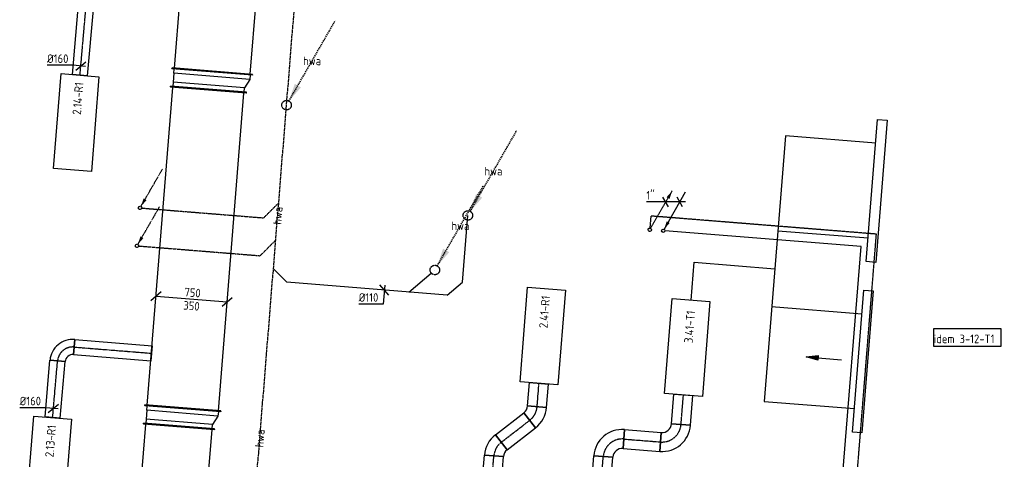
# Model space of a CAD drawing. Header units: millimetres. Extents: x -2745 to 52607, y -299 to 65129.
# Tile 33 of 40: x 5840 to 16194, y 49741 to 54365. Entities that reach past the tile are written whole.
import ezdxf
from ezdxf.enums import TextEntityAlignment as Align

# ---------------------------------------------------------------- set-up
doc = ezdxf.new("R2010")
doc.units = ezdxf.units.MM
for name, pattern in [('2322102', [45, 5, -2, 5, -2, 5, -2, 5, -2, 5, -2, 5, -5]), ('2322102_a', [19.5, 3, -2, 5, -2, 3, -4.5]), ('2322107', [2000, 1000, 1000]), ('2322107_a', [2000, 1000, 1000]), ('2322108', [7, 5, -2]), ('2322108_a', [7, 5, -2]), ('2322121', [2000, 1000, 1000]), ('2322122', [47, 40, -7]), ('2322122_a', [19.5, 12.5, -7]), ('CENTER2', [28.575, 19.05, -3.175, 3.175, -3.175])]:
    doc.linetypes.add(name, pattern=pattern)
for name, color, linetype in [('WL521---', 4, '2322122'), ('WL524---', 4, '2322121'), ('WL561---_AANVOER', 1, '2322107'), ('WL561---_RETOUR', 5, '2322108'), ('WL5627--', 4, '2322102'), ('WL570---_APP', 2, 'Continuous'), ('WL570---_RETOUR_D', 4, 'Continuous'), ('WL570---_RETOUR_HL', 1, 'CENTER2'), ('WL570---_TOEVOER', 3, 'Continuous'), ('WL570---_TOEVOER_D', 3, 'Continuous'), ('WL570---_TOEVOER_HL', 1, 'CENTER2'), ('WL570---_TOEVOER_RST', 3, 'Continuous'), ('WM524---', 1, 'Continuous'), ('WM561---_RETOUR', 1, 'Continuous'), ('WM570---', 1, 'Continuous'), ('WM570---_RETOUR', 1, 'Continuous'), ('WM570---_TOEVOER', 1, 'Continuous')]:
    doc.layers.add(name, color=color, linetype=linetype)
doc.styles.add('STABICAD-018', font='ISOCP.SHX', dxfattribs={"height": 90})
doc.styles.add('STABICAD-025', font='ISOCP.SHX', dxfattribs={"height": 125})

# ---------------------------------------------------------------- blocks, each defined once
blk = doc.blocks.new('*U689')
at = {"color": 0, "linetype": 'Continuous'}
for p, q in [((0, 375, -3025), (5, 375, -3025)), ((0, -375, -3025), (0, 375, -3025)), ((5, -375, -3025), (5, 375, -3025)), ((5, 350, -3025), (2334, 350, -3025)), ((2339, 375, -3025), (2334, 375, -3025)), ((2334, -375, -3025), (2334, 375, -3025)), ((2339, -375, -3025), (2339, 375, -3025)), ((0, -375, -3025), (5, -375, -3025)), ((5, -350, -3025), (2334, -350, -3025)), ((2339, -375, -3025), (2334, -375, -3025))]:
    blk.add_line(p, q, dxfattribs=at)
at = {"layer": 'WM570---_RETOUR', "color": 2, "style": 'STABICAD-025'}
for tag in ['SECTIONCODE', 'CODE', 'POSITIONCODE']:
    blk.add_attdef(tag, (7328, 47755, 3025), '', height=1.8, dxfattribs=at)
blk = doc.blocks.new('*U690')
at = {"color": 0, "linetype": 'Continuous'}
for p, q in [((-50, 375, -3025), (-45, 375, -3025)), ((-50, -375, -3025), (-50, 375, -3025)), ((-45, -375, -3025), (-45, 375, -3025)), ((0, 350, -3025), (-45, 350, -3025)), ((93, 350, -3025), (0, 350, -3025)), ((0, -350, -3025), (0, 350, -3025)), ((93, 350, -3025), (138, 350, -3025)), ((93, -400, -3025), (93, 350, -3025)), ((143, 375, -3025), (138, 375, -3025)), ((138, -425, -3025), (138, 375, -3025)), ((143, -425, -3025), (143, 375, -3025)), ((-50, -375, -3025), (-45, -375, -3025)), ((-45, -350, -3025), (0, -350, -3025)), ((93, -400, -3025), (0, -350, -3025)), ((138, -400, -3025), (93, -400, -3025)), ((143, -425, -3025), (138, -425, -3025))]:
    blk.add_line(p, q, dxfattribs=at)
at = {"layer": 'WM570---_RETOUR', "color": 2}
for tag, p, style in [('CODE', (7520, 50236, 3025), 'STABICAD-018'), ('POSITIONCODE', (7520, 50136, 3025), 'STABICAD-025'), ('SECTIONCODE', (7520, 50136, 3025), 'STABICAD-025')]:
    blk.add_attdef(tag, p, '', height=1.8, dxfattribs=dict(at, style=style))
blk = doc.blocks.new('*U691')
at = {"color": 0, "linetype": 'Continuous'}
for p, q in [((0, 400, -3025), (5, 400, -3025)), ((0, -400, -3025), (0, 400, -3025)), ((5, -400, -3025), (5, 400, -3025)), ((5, 375, -3025), (3357, 375, -3025)), ((3362, 400, -3025), (3357, 400, -3025)), ((3357, -400, -3025), (3357, 400, -3025)), ((3362, -400, -3025), (3362, 400, -3025)), ((0, -400, -3025), (5, -400, -3025)), ((5, -375, -3025), (3357, -375, -3025)), ((3362, -400, -3025), (3357, -400, -3025))]:
    blk.add_line(p, q, dxfattribs=at)
at = {"layer": 'WM570---_RETOUR', "color": 2, "style": 'STABICAD-025'}
for tag in ['CODE', 'POSITIONCODE', 'SECTIONCODE']:
    blk.add_attdef(tag, (7556, 50277, 3025), '', height=1.8, dxfattribs=at)
blk = doc.blocks.new('*U692')
at = {"color": 0, "linetype": 'Continuous'}
for p, q in [((-50, 400, -3025), (-45, 400, -3025)), ((-50, -400, -3025), (-50, 400, -3025)), ((-45, -400, -3025), (-45, 400, -3025)), ((0, 375, -3025), (-45, 375, -3025)), ((93, 375, -3025), (0, 375, -3025)), ((0, -375, -3025), (0, 375, -3025)), ((93, 375, -3025), (138, 375, -3025)), ((93, -425, -3025), (93, 375, -3025)), ((143, 400, -3025), (138, 400, -3025)), ((138, -450, -3025), (138, 400, -3025)), ((143, -450, -3025), (143, 400, -3025)), ((-50, -400, -3025), (-45, -400, -3025)), ((-45, -375, -3025), (0, -375, -3025)), ((93, -425, -3025), (0, -375, -3025)), ((138, -425, -3025), (93, -425, -3025)), ((143, -450, -3025), (138, -450, -3025))]:
    blk.add_line(p, q, dxfattribs=at)
at = {"layer": 'WM570---_RETOUR', "color": 2}
for tag, p, style in [('CODE', (7829, 53778, 3025), 'STABICAD-018'), ('POSITIONCODE', (7829, 53678, 3025), 'STABICAD-025'), ('SECTIONCODE', (7829, 53678, 3025), 'STABICAD-025')]:
    blk.add_attdef(tag, p, '', height=1.8, dxfattribs=dict(at, style=style))
blk = doc.blocks.new('*U693')
at = {"color": 0, "linetype": 'Continuous'}
for p, q in [((0, 425, -3025), (5, 425, -3025)), ((0, -425, -3025), (0, 425, -3025)), ((5, -425, -3025), (5, 425, -3025)), ((1825, 425, -3025), (1820, 425, -3025)), ((1820, -425, -3025), (1820, 425, -3025)), ((1825, -425, -3025), (1825, 425, -3025)), ((5, 400, -3025), (1820, 400, -3025)), ((5, -400, -3025), (1820, -400, -3025)), ((0, -425, -3025), (5, -425, -3025)), ((1825, -425, -3025), (1820, -425, -3025))]:
    blk.add_line(p, q, dxfattribs=at)
at = {"layer": 'WM570---_RETOUR', "color": 2, "style": 'STABICAD-025'}
for tag in ['CODE', 'POSITIONCODE', 'SECTIONCODE']:
    blk.add_attdef(tag, (7865, 53819, 3025), '', height=1.8, dxfattribs=at)
blk = doc.blocks.new('*U712')
at = {"color": 0, "linetype": 'Continuous'}
for p, q in [((0, 80, -2975), (598, 80, -2975)), ((0, -80, -2975), (0, 80, -2975)), ((598, 80, -2975), (598, -80, -2975)), ((0, -80, -2975), (598, -80, -2975))]:
    blk.add_line(p, q, dxfattribs=at)
at = {"layer": 'WL570---_RETOUR_HL', "linetype": 'CENTER2'}
blk.add_line((0, 0, -2975), (598, 0, -2975), dxfattribs=at)
at = {"layer": 'WM570---_RETOUR', "color": 2, "style": 'STABICAD-018'}
for tag, p in [('POSITIONCODE', (6068, 50540, 2975)), ('SECTIONCODE', (6068, 50540, 2975)), ('CODE', (6187, 50180, 2975))]:
    blk.add_attdef(tag, p, '', height=1.8, dxfattribs=at)
blk = doc.blocks.new('*U713')
at = {"color": 0, "linetype": 'Continuous'}
for p, q in [((-80, 7, -2975), (-355, 7, -2975)), ((50, -4, -2975), (-80, 7, -2975)), ((-54, -45, -2975), (54, 45, -2975))]:
    blk.add_line(p, q, dxfattribs=at)
at = {"color": 0, "linetype": 'Continuous', "style": 'STABICAD-018'}
blk.add_text('%%c160', height=90, dxfattribs=at).set_placement((-355, 32, -2975))
at = {"layer": 'WM570---_RETOUR', "color": 2, "style": 'STABICAD-018'}
blk.add_attdef('CODE', (6195, 50277, 2975), '', height=1.8, dxfattribs=at)
blk = doc.blocks.new('*U710')
at = {"color": 0, "linetype": 'Continuous'}
for p, q in [((-160, -80, -2975), (-160, 80, -2975)), ((80, -160, -2975), (-80, -160, -2975)), ((-76, -160, -2975), (-76, -161, -2975)), ((0, -160, -2975), (-76, -160, -2975))]:
    blk.add_line(p, q, dxfattribs=at)
for radius, start in [(240, 0), (80, 360)]:
    blk.add_arc((-160, -160, -2975), radius, start, 90, dxfattribs=at)
at = {"layer": 'WL570---_RETOUR_HL', "linetype": 'CENTER2'}
blk.add_arc((-160, -160, -2975), 160, 360, 90, dxfattribs=at)
at = {"layer": 'WM570---_RETOUR', "color": 2, "style": 'STABICAD-025'}
for tag in ['CODE', 'POSITIONCODE', 'SECTIONCODE']:
    blk.add_attdef(tag, (6253, 50936, 2975), '', height=1.8, dxfattribs=at)
blk = doc.blocks.new('*U711')
at = {"color": 0, "linetype": 'Continuous'}
for p, q in [((0, 80, -2975), (817, 80, -2975)), ((0, -80, -2975), (0, 80, -2975)), ((817, 80, -2975), (817, -80, -2975)), ((0, -80, -2975), (817, -80, -2975))]:
    blk.add_line(p, q, dxfattribs=at)
at = {"layer": 'WL570---_RETOUR_HL', "linetype": 'CENTER2'}
blk.add_line((0, 0, -2975), (817, 0, -2975), dxfattribs=at)
at = {"layer": 'WM570---_RETOUR', "color": 2, "style": 'STABICAD-025'}
for tag in ['CODE', 'POSITIONCODE', 'SECTIONCODE']:
    blk.add_attdef(tag, (6412, 50922, 2975), '', height=1.8, dxfattribs=at)
blk = doc.blocks.new('*U716')
at = {"color": 0, "linetype": 'Continuous'}
for p, q in [((0, 80, -2975), (702, 80, -2975)), ((0, -80, -2975), (0, 80, -2975)), ((702, 80, -2975), (702, -80, -2975)), ((0, -80, -2975), (702, -80, -2975))]:
    blk.add_line(p, q, dxfattribs=at)
at = {"layer": 'WL570---_RETOUR_HL', "linetype": 'CENTER2'}
blk.add_line((0, 0, -2975), (702, 0, -2975), dxfattribs=at)
at = {"layer": 'WM570---_RETOUR', "color": 2, "style": 'STABICAD-018'}
for tag, p in [('POSITIONCODE', (6356, 54141, 2975)), ('SECTIONCODE', (6356, 54141, 2975)), ('CODE', (6475, 53781, 2975))]:
    blk.add_attdef(tag, p, '', height=1.8, dxfattribs=at)
blk = doc.blocks.new('*U717')
at = {"color": 0, "linetype": 'Continuous'}
for p, q in [((-80, 7, -2975), (-355, 7, -2975)), ((50, -4, -2975), (-80, 7, -2975)), ((-54, -45, -2975), (54, 45, -2975))]:
    blk.add_line(p, q, dxfattribs=at)
at = {"color": 0, "linetype": 'Continuous', "style": 'STABICAD-018'}
blk.add_text('%%c160', height=90, dxfattribs=at).set_placement((-355, 32, -2975))
at = {"layer": 'WM570---_RETOUR', "color": 2, "style": 'STABICAD-018'}
blk.add_attdef('CODE', (6483, 53878, 2975), '', height=1.8, dxfattribs=at)
blk = doc.blocks.new('*U744')
at = {"color": 0, "linetype": 'Continuous'}
for p, q in [((-320, 76, -3025), (-428, -16, -3025)), ((374, -30, -3025), (-374, 30, -3025)), ((428, 16, -3025), (320, -76, -3025))]:
    blk.add_line(p, q, dxfattribs=at)
at = {"color": 0, "linetype": 'Continuous', "style": 'STABICAD-018'}
for s, p in [('750', (-79, 31, -3025)), ('350', (-90, -108, -3025))]:
    blk.add_text(s, height=90, rotation=355.41, dxfattribs=at).set_placement(p)
at = {"layer": 'WM570---_RETOUR', "color": 2, "style": 'STABICAD-025'}
blk.add_attdef('CODE', (7648, 51425, 3025), '', height=1.8, dxfattribs=at)
blk = doc.blocks.new('*U907')
at = {"linetype": '2322122'}
blk.add_hatch(color=2, dxfattribs=at).paths.add_polyline_path([(25, 43), (86, 224), (151, 187)], flags=0)
at = {"color": 2, "linetype": '2322122_a'}
blk.add_line((25, 43, 3000), (512, 888, 3000), dxfattribs=at)
at = {"color": 0, "linetype": '2322122'}
blk.add_line((0, 0), (0, 0, 3000), dxfattribs=at)
blk.add_circle((0, 0, 3000), 50, dxfattribs=at)
at = {"color": 2, "linetype": '2322122'}
blk.add_circle((0, 0, 3000), 50, dxfattribs=at)
at = {"layer": 'WM570---_RETOUR', "color": 2, "style": 'STABICAD-018'}
for tag, p in [('POSITIONCODE', (8647, 53616, 1499)), ('SECTIONCODE', (8647, 53616, 1499)), ('CODE', (8647, 53566)), ('FLOORCODE', (8697, 53466))]:
    blk.add_attdef(tag, p, '', height=1.8, dxfattribs=at)
blk = doc.blocks.new('*U905')
at = {"linetype": '2322122'}
blk.add_hatch(color=2, dxfattribs=at).paths.add_polyline_path([(25, 43), (86, 224), (151, 187)], flags=0)
at = {"color": 2, "linetype": '2322122_a'}
blk.add_line((25, 43, 3000), (512, 888, 3000), dxfattribs=at)
at = {"color": 0, "linetype": '2322122'}
blk.add_line((0, 0), (0, 0, 3000), dxfattribs=at)
blk.add_circle((0, 0, 3000), 50, dxfattribs=at)
at = {"color": 2, "linetype": '2322122'}
blk.add_circle((0, 0, 3000), 50, dxfattribs=at)
at = {"layer": 'WM570---_RETOUR', "color": 2, "style": 'STABICAD-018'}
for tag, p in [('POSITIONCODE', (7865, 43875, 1499)), ('SECTIONCODE', (7865, 43875, 1499)), ('CODE', (7865, 43825)), ('FLOORCODE', (7915, 43725))]:
    blk.add_attdef(tag, p, '', height=1.8, dxfattribs=at)
blk = doc.blocks.new('*U909')
at = {"linetype": '2322122'}
blk.add_hatch(color=2, dxfattribs=at).paths.add_polyline_path([(25, 43), (86, 224), (151, 187)], flags=0)
at = {"color": 2, "linetype": '2322122_a'}
blk.add_line((25, 43, 3000), (512, 888, 3000), dxfattribs=at)
at = {"color": 0, "linetype": '2322122'}
blk.add_line((0, 0), (0, 0, 3000), dxfattribs=at)
blk.add_circle((0, 0, 3000), 50, dxfattribs=at)
at = {"color": 2, "linetype": '2322122'}
blk.add_circle((0, 0, 3000), 50, dxfattribs=at)
at = {"layer": 'WM570---_RETOUR', "color": 2, "style": 'STABICAD-018'}
for tag, p in [('POSITIONCODE', (10206, 51882, 1499)), ('SECTIONCODE', (10206, 51882, 1499)), ('CODE', (10206, 51832)), ('FLOORCODE', (10256, 51732))]:
    blk.add_attdef(tag, p, '', height=1.8, dxfattribs=at)
blk = doc.blocks.new('*U910')
at = {"color": 0, "linetype": 'Continuous'}
for p, q in [((46, -54), (-46, 54)), ((4, 50), (-12, -148)), ((-12, -148), (-269, -148))]:
    blk.add_line(p, q, dxfattribs=at)
at = {"color": 0, "linetype": 'Continuous', "style": 'STABICAD-018'}
blk.add_text('%%c110', height=90, dxfattribs=at).set_placement((-269, -123))
at = {"layer": 'WM570---_RETOUR', "color": 2, "style": 'STABICAD-025'}
blk.add_attdef('CODE', (9674, 51521), '', height=1.8, dxfattribs=at)
blk = doc.blocks.new('*U912')
at = {"linetype": '2322102'}
blk.add_hatch(color=2, dxfattribs=at).paths.add_polyline_path([(9, 15), (37, 100), (68, 82)], flags=0)
at = {"color": 2, "linetype": '2322102_a'}
blk.add_line((9, 15, 3000), (236, 409, 3000), dxfattribs=at)
at = {"color": 0, "linetype": '2322102'}
blk.add_line((0, 0), (0, 0, 3000), dxfattribs=at)
at = {"color": 2, "linetype": '2322102'}
blk.add_circle((0, 0, 3000), 17.5, dxfattribs=at)
at = {"layer": 'WM570---_RETOUR', "color": 2}
for tag, p, style in [('POSITIONCODE', (7074, 52136, 1499), 'STABICAD-025'), ('SECTIONCODE', (7074, 52136, 1499), 'STABICAD-025'), ('CODE', (7074, 52086), 'STABICAD-018'), ('FLOORCODE', (7124, 51986), 'STABICAD-018')]:
    blk.add_attdef(tag, p, '', height=1.2, dxfattribs=dict(at, style=style))
blk = doc.blocks.new('*U911')
at = {"linetype": '2322102'}
blk.add_hatch(color=2, dxfattribs=at).paths.add_polyline_path([(9, 15), (37, 100), (68, 82)], flags=0)
at = {"color": 2, "linetype": '2322102_a'}
blk.add_line((9, 15, 3000), (236, 409, 3000), dxfattribs=at)
at = {"color": 0, "linetype": '2322102'}
blk.add_line((0, 0), (0, 0, 3000), dxfattribs=at)
at = {"color": 2, "linetype": '2322102'}
blk.add_circle((0, 0, 3000), 17.5, dxfattribs=at)
at = {"layer": 'WM570---_RETOUR', "color": 2}
for tag, p, style in [('POSITIONCODE', (7106, 52535, 1499), 'STABICAD-025'), ('SECTIONCODE', (7106, 52535, 1499), 'STABICAD-025'), ('CODE', (7106, 52485), 'STABICAD-018'), ('FLOORCODE', (7156, 52385), 'STABICAD-018')]:
    blk.add_attdef(tag, p, '', height=1.2, dxfattribs=dict(at, style=style))
blk = doc.blocks.new('*U961')
at = {"color": 0, "linetype": 'Continuous'}
for p, q in [((0, 100, -3025), (2648, 100, -3025)), ((0, -100, -3025), (0, 100, -3025)), ((2648, 100, -3025), (2648, -100, -3025)), ((0, -100, -3025), (2648, -100, -3025))]:
    blk.add_line(p, q, dxfattribs=at)
at = {"layer": 'WL570---_TOEVOER_HL', "linetype": 'CENTER2'}
blk.add_line((0, 0, -3025), (2648, 0, -3025), dxfattribs=at)
at = {"layer": 'WM570---_RETOUR', "color": 2, "style": 'STABICAD-025'}
for tag in ['CODE', 'POSITIONCODE', 'SECTIONCODE']:
    blk.add_attdef(tag, (11766, 47132, 3025), '', height=1.8, dxfattribs=at)
blk = doc.blocks.new('*U960')
at = {"color": 0, "linetype": 'Continuous'}
for p, q in [((-200, -100, -3025), (-200, 100, -3025)), ((100, -200, -3025), (-100, -200, -3025))]:
    blk.add_line(p, q, dxfattribs=at)
for radius in [300, 100]:
    blk.add_arc((-200, -200, -3025), radius, 0, 90, dxfattribs=at)
at = {"layer": 'WL570---_TOEVOER_HL', "linetype": 'CENTER2'}
blk.add_arc((-200, -200, -3025), 200, 360, 90, dxfattribs=at)
at = {"layer": 'WM570---_RETOUR', "color": 2, "style": 'STABICAD-025'}
for tag in ['CODE', 'SECTIONCODE', 'POSITIONCODE']:
    blk.add_attdef(tag, (11993, 49971, 3025), '', height=1.8, dxfattribs=at)
blk = doc.blocks.new('*U964')
at = {"color": 0, "linetype": 'Continuous'}
for p, q in [((0, 100, -3025), (388, 100, -3025)), ((0, -100, -3025), (0, 100, -3025)), ((388, 100, -3025), (388, -100, -3025)), ((0, -100, -3025), (388, -100, -3025))]:
    blk.add_line(p, q, dxfattribs=at)
at = {"layer": 'WL570---_TOEVOER_HL', "linetype": 'CENTER2'}
blk.add_line((0, 0, -3025), (388, 0, -3025), dxfattribs=at)
at = {"layer": 'WM570---_RETOUR', "color": 2, "style": 'STABICAD-025'}
for tag in ['CODE', 'POSITIONCODE', 'SECTIONCODE']:
    blk.add_attdef(tag, (12193, 49955, 3025), '', height=1.8, dxfattribs=at)
blk = doc.blocks.new('*U962')
at = {"color": 0, "linetype": 'Continuous'}
for p, q in [((-100, 200, -3025), (100, 200, -3025)), ((-95, 200, -3025), (-95, 200, -3025)), ((-95, 200, -3025), (0, 200, -3025)), ((-200, -100, -3025), (-200, 100, -3025))]:
    blk.add_line(p, q, dxfattribs=at)
for radius in [100, 300]:
    blk.add_arc((-200, 200, -3025), radius, 270, 360, dxfattribs=at)
at = {"layer": 'WL570---_TOEVOER_HL', "linetype": 'CENTER2'}
blk.add_arc((-200, 200, -3025), 200, 270, 0, dxfattribs=at)
at = {"layer": 'WM570---_RETOUR', "color": 2, "style": 'STABICAD-025'}
for tag in ['CODE', 'POSITIONCODE', 'SECTIONCODE']:
    blk.add_attdef(tag, (12779, 49908, 3025), '', height=1.8, dxfattribs=at)
blk = doc.blocks.new('*U963')
at = {"color": 0, "linetype": 'Continuous'}
for p, q in [((0, 100, -3025), (313, 100, -3025)), ((0, -100, -3025), (0, 100, -3025)), ((313, 100, -3025), (313, -100, -3025)), ((0, -100, -3025), (313, -100, -3025))]:
    blk.add_line(p, q, dxfattribs=at)
at = {"layer": 'WL570---_TOEVOER_HL', "linetype": 'CENTER2'}
blk.add_line((0, 0, -3025), (313, 0, -3025), dxfattribs=at)
at = {"layer": 'WM570---_RETOUR', "color": 2, "style": 'STABICAD-025'}
for tag in ['CODE', 'POSITIONCODE', 'SECTIONCODE']:
    blk.add_attdef(tag, (12795, 50107, 3025), '', height=1.8, dxfattribs=at)
blk = doc.blocks.new('*U999')
at = {"color": 0, "linetype": 'Continuous'}
for p, q in [((0, 100, -3025), (2612, 100, -3025)), ((0, -100, -3025), (0, 100, -3025)), ((2612, 100, -3025), (2612, -100, -3025)), ((0, -100, -3025), (2612, -100, -3025))]:
    blk.add_line(p, q, dxfattribs=at)
at = {"layer": 'WL570---_RETOUR_HL', "linetype": 'CENTER2'}
blk.add_line((0, 0, -3025), (2612, 0, -3025), dxfattribs=at)
at = {"layer": 'WM570---_RETOUR', "color": 2, "style": 'STABICAD-025'}
for tag in ['CODE', 'POSITIONCODE', 'SECTIONCODE']:
    blk.add_attdef(tag, (10618, 47174, 3025), '', height=1.8, dxfattribs=at)
blk = doc.blocks.new('*U996')
at = {"color": 0, "linetype": 'Continuous'}
for p, q in [((-89, -100, -3025), (-89, 100, -3025)), ((134, 2, -3025), (-15, -133, -3025))]:
    blk.add_line(p, q, dxfattribs=at)
for radius in [300, 100]:
    blk.add_arc((-89, -200, -3025), radius, 42.2269, 90, dxfattribs=at)
at = {"layer": 'WL570---_RETOUR_HL', "linetype": 'CENTER2'}
blk.add_arc((-89, -200, -3025), 200, 42.2269, 90, dxfattribs=at)
at = {"layer": 'WM570---_RETOUR', "color": 2, "style": 'STABICAD-025'}
for tag in ['CODE', 'POSITIONCODE', 'SECTIONCODE']:
    blk.add_attdef(tag, (10834, 49866, 3025), '', height=1.8, dxfattribs=at)
blk = doc.blocks.new('*U1023')
at = {"color": 0, "linetype": 'Continuous'}
for p, q in [((0, 100, -3025), (379, 100, -3025)), ((0, -100, -3025), (0, 100, -3025)), ((379, 100, -3025), (379, -100, -3025)), ((0, -100, -3025), (379, -100, -3025))]:
    blk.add_line(p, q, dxfattribs=at)
at = {"layer": 'WL570---_RETOUR_HL', "linetype": 'CENTER2'}
blk.add_line((0, 0, -3025), (379, 0, -3025), dxfattribs=at)
at = {"layer": 'WL570---_TOEVOER_RST', "color": 2, "style": 'STABICAD-025'}
for tag in ['CODE', 'POSITIONCODE', 'SECTIONCODE']:
    blk.add_attdef(tag, (10904, 49920, 3025), '', height=1.8, dxfattribs=at)
blk = doc.blocks.new('*U1024')
at = {"color": 0, "linetype": 'Continuous'}
for p, q in [((0, 100, -3025), (247, 100, -3025)), ((0, -100, -3025), (0, 100, -3025)), ((247, 100, -3025), (247, -100, -3025)), ((0, -100, -3025), (247, -100, -3025))]:
    blk.add_line(p, q, dxfattribs=at)
at = {"layer": 'WL570---_RETOUR_HL', "linetype": 'CENTER2'}
blk.add_line((0, 0, -3025), (247, 0, -3025), dxfattribs=at)
at = {"layer": 'WL570---_TOEVOER_RST', "color": 2, "style": 'STABICAD-025'}
for tag in ['CODE', 'POSITIONCODE', 'SECTIONCODE']:
    blk.add_attdef(tag, (11282, 50294, 3025), '', height=1.8, dxfattribs=at)
blk = doc.blocks.new('*U1019')
at = {"linetype": '2322108'}
blk.add_hatch(color=2, dxfattribs=at).paths.add_polyline_path([(236, 409), (208, 325), (177, 342)], flags=0)
at = {"color": 2, "linetype": '2322108_a'}
blk.add_line((236, 409, 3000), (9, 15, 3000), dxfattribs=at)
at = {"color": 0, "linetype": '2322108'}
blk.add_line((0, 0), (0, 0, 3000), dxfattribs=at)
at = {"color": 2, "linetype": '2322108'}
blk.add_circle((0, 0, 3000), 17.5, dxfattribs=at)
at = {"layer": 'WM570---_RETOUR', "color": 2}
for tag, p, style in [('POSITIONCODE', (12466, 52306, 1499), 'STABICAD-025'), ('SECTIONCODE', (12466, 52306, 1499), 'STABICAD-025'), ('CODE', (12466, 52256), 'STABICAD-018'), ('FLOORCODE', (12516, 52156), 'STABICAD-018')]:
    blk.add_attdef(tag, p, '', height=1.2, dxfattribs=dict(at, style=style))
blk = doc.blocks.new('*U1020')
at = {"linetype": '2322107'}
blk.add_hatch(color=2, dxfattribs=at).paths.add_polyline_path([(9, 15), (37, 100), (68, 82)], flags=0)
at = {"color": 2, "linetype": '2322107_a'}
blk.add_line((9, 15, 3000), (236, 409, 3000), dxfattribs=at)
at = {"color": 0, "linetype": '2322107'}
blk.add_line((0, 0), (0, 0, 3000), dxfattribs=at)
at = {"color": 2, "linetype": '2322107'}
blk.add_circle((0, 0, 3000), 17.5, dxfattribs=at)
at = {"layer": 'WM570---_RETOUR', "color": 2}
for tag, p, style in [('POSITIONCODE', (12607, 52295, 1499), 'STABICAD-025'), ('SECTIONCODE', (12607, 52295, 1499), 'STABICAD-025'), ('CODE', (12607, 52245), 'STABICAD-018'), ('FLOORCODE', (12657, 52145), 'STABICAD-018')]:
    blk.add_attdef(tag, p, '', height=1.2, dxfattribs=dict(at, style=style))
blk = doc.blocks.new('*U1021')
at = {"color": 0, "linetype": 'Continuous'}
for p, q in [((-221, 0), (-352, 0)), ((58, 0), (-221, 0)), ((-119, -50), (-177, 50)), ((29, -50), (-29, 50))]:
    blk.add_line(p, q, dxfattribs=at)
at = {"color": 0, "linetype": 'Continuous', "style": 'STABICAD-018'}
blk.add_text("1''", height=90, dxfattribs=at).set_placement((-352, 25))
at = {"layer": 'WM570---_RETOUR', "color": 2, "style": 'STABICAD-025'}
blk.add_attdef('CODE', (12782, 52447, 3000), '', height=1.2, dxfattribs=at)
blk = doc.blocks.new('DM_SYM002')
at = {"color": 0, "linetype": 'Continuous'}
for p, q in [((0, 0), (-7.5, 0)), ((-2.5, -0.5), (-2.5, 0.5)), ((-2.5, 0.5), (0, 0)), ((0, 0), (-2.5, -0.5))]:
    blk.add_line(p, q, dxfattribs=at)
blk.add_solid([(-2.5, 0.5), (-2.5, -0.5), (0, 0)], dxfattribs=at)
blk = doc.blocks.new('*U1025')
at = {"color": 0, "linetype": 'Continuous'}
for p, q in [((-89, -100, -3025), (-89, 100, -3025)), ((134, 2, -3025), (-14, -133, -3025))]:
    blk.add_line(p, q, dxfattribs=at)
for radius in [300, 100]:
    blk.add_arc((-89, -200, -3025), radius, 42.2396, 90, dxfattribs=at)
at = {"layer": 'WL570---_RETOUR_HL', "linetype": 'CENTER2'}
blk.add_arc((-89, -200, -3025), 200, 42.2396, 90, dxfattribs=at)
at = {"layer": 'WL570---_TOEVOER_RST', "color": 2, "style": 'STABICAD-025'}
for tag in ['CODE', 'POSITIONCODE', 'SECTIONCODE']:
    blk.add_attdef(tag, (11274, 50206, 3025), '', height=1.8, dxfattribs=at)

msp = doc.modelspace()

# ---------------------------------------------------------------- linework, layer by layer
at = {"layer": 'WL521---', "linetype": '2322122'}
msp.add_line((7869.1, 43774.5), (8862, 56148.9), dxfattribs=at)
at = {"layer": 'WL524---', "linetype": '2322121'}
for p, q in [((10496.5, 51605.9), (10553.1, 52306.2)), ((8647.8, 51603.7), (8508.5, 51743)), ((9934.1, 51500.5), (10168, 51699.7)), ((10334.9, 51468.4), (8647.8, 51603.7)), ((10334.9, 51468.4), (10496.5, 51605.9))]:
    msp.add_line(p, q, dxfattribs=at)
at = {"layer": 'WL561---_AANVOER', "linetype": '2322107'}
for p, q in [((14688.4, 51977.8), (12624.8, 52143.4)), ((12695.5, 27139.1), (14688.4, 51977.8))]:
    msp.add_line(p, q, dxfattribs=at)
at = {"layer": 'WL561---_RETOUR', "linetype": '2322108'}
for p, q in [((12477.2, 52299.8), (12467, 52173)), ((14849.5, 52109.4), (12477.2, 52299.8)), ((12857, 27276.7), (14849.5, 52109.4))]:
    msp.add_line(p, q, dxfattribs=at)
at = {"layer": 'WL5627--', "linetype": '2322102'}
for p, q in [((8406.2, 52280.6), (8564.3, 52438.7)), ((7123.5, 52383.6), (8406.2, 52280.6)), ((7091.5, 51984.9), (8369.2, 51882.3)), ((8369.2, 51882.3), (8532.8, 52046))]:
    msp.add_line(p, q, dxfattribs=at)
at = {"layer": 'WL570---_APP', "color": 2}
for points in [[(6275.4, 53797.2), (6674.1, 53765.3), (6594.4, 52768.4), (6195.6, 52800.3)], [(11181.8, 51553.3), (11580.5, 51521.3), (11500.7, 50524.5), (11102, 50556.4)], [(12700.6, 51431.6), (13099.3, 51399.7), (13019.5, 50402.9), (12620.8, 50434.8)], [(5987.3, 50196.2), (6386, 50164.3), (6306.2, 49167.5), (5907.5, 49199.4)]]:
    msp.add_lwpolyline(points, close=True, dxfattribs=at)
at = {"layer": 'WL570---_TOEVOER_RST'}
for points in [[(14861.9, 53315.6), (14961.4, 53307.7), (14841.8, 51812.4), (14742.2, 51820.4)], [(14717.5, 51521.4), (14817, 51513.5), (14697.5, 50018.2), (14597.8, 50026.2)]]:
    msp.add_lwpolyline(points, close=True, dxfattribs=at)
for points in [[(14842.3, 53065.2), (13892, 53141.6), (13667.4, 50350.7), (14617.7, 50274.2)], [(13811.8, 52144.9), (14762, 52068.8)], [(12900.4, 51415.6), (12932.4, 51814.3), (13779.7, 51746.1)], [(13747.6, 51347.4), (14697.5, 51271)]]:
    msp.add_lwpolyline(points, dxfattribs=at)
at = {"layer": 'WM570---_TOEVOER'}
msp.add_lwpolyline([(15451.9, 51115.5), (16157.4, 51115.5), (16157.4, 50927.2), (15451.9, 50927.2)], close=True, dxfattribs=at)

# ---------------------------------------------------------------- block references
at = {"layer": 'WL521---', "linetype": '2322122'}
for name, p in [('*U907', (8646.7, 53465.9)), ('*U905', (10553.1, 52306.2)), ('*U909', (10206.1, 51732.1))]:
    msp.add_blockref(name, p, dxfattribs=at)
at = {"layer": 'WL561---_AANVOER', "linetype": '2322107'}
msp.add_blockref('*U1020', (12607.3, 52144.8), dxfattribs=at)
at = {"layer": 'WL561---_RETOUR', "linetype": '2322108'}
msp.add_blockref('*U1019', (12465.6, 52155.5), dxfattribs=at)
at = {"layer": 'WL5627--', "linetype": '2322102'}
for name, p in [('*U911', (7106, 52385)), ('*U912', (7074, 51986.3))]:
    msp.add_blockref(name, p, dxfattribs=at)
at = {"layer": 'WL570---_RETOUR_D', "linetype": 'Continuous'}
for name, p, rotation in [('*U693', (7865.4, 53818.9, 3025), 85.41000000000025), ('*U716', (6474.8, 53781.2, 2975), 84.9999999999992), ('*U692', (7829, 53678, 3025), 85.4100000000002), ('*U691', (7555.9, 50276.6, 3025), 85.4100000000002), ('*U710', (6252.7, 50935.8, 2975), 84.9999999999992), ('*U711', (6412.1, 50921.8, 2975), 355.4100000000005), ('*U712', (6186.6, 50180.3, 2975), 84.9999999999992), ('*U1024', (11281.5, 50294.2, 3025), 85.40000000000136), ('*U690', (7519.5, 50135.7, 3025), 85.4100000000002), ('*U1023', (10904, 49920.2, 3025), 37.63957158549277), ('*U1025', (11274.4, 50205.9, 3025), 265.4000000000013), ('*U689', (7328.4, 47754.5, 3025), 85.4100000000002), ('*U996', (10833.8, 49866.1, 3025), 85.41264576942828), ('*U999', (10617.8, 47174.2, 3025), 85.41264576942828)]:
    msp.add_blockref(name, p, dxfattribs=dict(at, rotation=rotation))
at = {"layer": 'WL570---_TOEVOER', "linetype": 'Continuous', "xscale": 49.99999999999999, "yscale": 49.99999999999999, "zscale": 49.99999999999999, "rotation": 175.4252666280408}
msp.add_blockref('DM_SYM002', (14109.7, 50817.9), dxfattribs=at)
at = {"layer": 'WL570---_TOEVOER_D', "linetype": 'Continuous'}
for name, p, rotation in [('*U963', (12794.7, 50107.1, 3025), 85.33151695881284), ('*U962', (12778.8, 49907.7, 3025), 355.4252666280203), ('*U960', (11993.3, 49970.5, 3025), 85.42526662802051), ('*U964', (12192.6, 49954.6, 3025), 355.4252666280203), ('*U961', (11766.2, 47132, 3025), 85.42526662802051)]:
    msp.add_blockref(name, p, dxfattribs=dict(at, rotation=rotation))
at = {"layer": 'WM524---', "linetype": 'Continuous'}
msp.add_blockref('*U910', (9674.4, 51521.4), dxfattribs=at)
at = {"layer": 'WM561---_RETOUR', "linetype": 'Continuous'}
msp.add_blockref('*U1021', (12782.1, 52447.5, 3000), dxfattribs=at)
at = {"layer": 'WM570---_RETOUR', "linetype": 'Continuous'}
for name, p in [('*U717', (6483.2, 53877.8, 2975)), ('*U744', (7648.1, 51425.2, 3025)), ('*U713', (6195.1, 50276.9, 2975))]:
    msp.add_blockref(name, p, dxfattribs=at)

# ---------------------------------------------------------------- texts
at = {"layer": 'WL521---', "color": 2, "style": 'STABICAD-018'}
for p in [(8915.5, 53931.4, 3000), (10821.8, 52771.7, 3000), (10474.8, 52197.6, 3000)]:
    msp.add_text('hwa', height=90, dxfattribs=at).set_placement(p, align=Align.MIDDLE_CENTER)
for p in [(8553.5, 52304.2), (8365.5, 49961.7)]:
    msp.add_text('hwa', height=90, rotation=85.41265, dxfattribs=at).set_placement(p, align=Align.MIDDLE_CENTER)
at = {"layer": 'WM570---', "style": 'STABICAD-018'}
for s, p in [('2.14-R1', (6484.1, 53361.3)), ('2.41-R1', (11390.5, 51117.4)), ('3.41-T1', (12916, 50961.5, 25)), ('2.13-R1', (6196, 49760.4))]:
    msp.add_text(s, height=90, rotation=85.41, dxfattribs=at).set_placement(p)
at = {"layer": 'WM570---_TOEVOER', "style": 'STABICAD-018'}
msp.add_text('idem 3-12-T1', height=90, dxfattribs=at).set_placement((15451.9, 50962.6))

doc.saveas('drawing.dxf')
